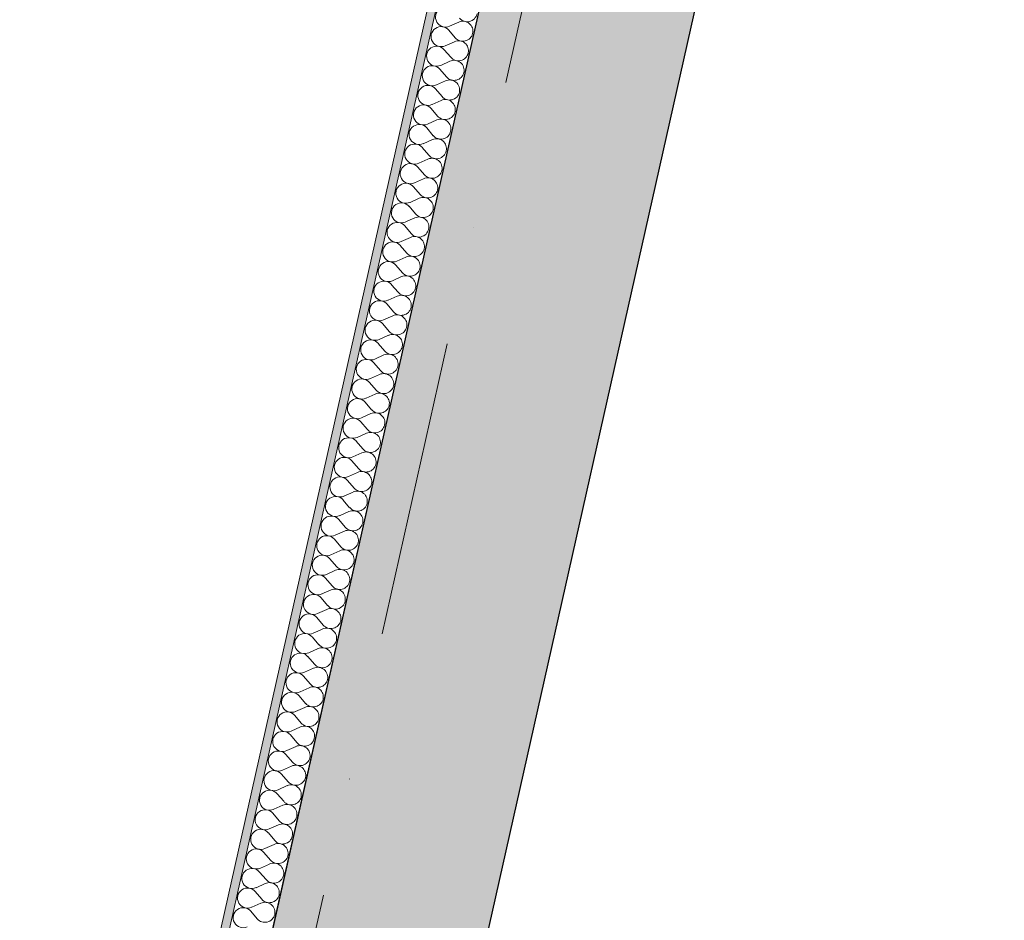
# Model space of a CAD drawing. Header units: millimetres. Extents: x -7218511 to -6645009, y 6003432 to 6221853.
# Tile 17 of 147: x -7185976 to -7184809, y 6137811 to 6138879. Entities that reach past the tile are written whole.
import ezdxf
from ezdxf.enums import TextEntityAlignment as Align

# ---------------------------------------------------------------- set-up
doc = ezdxf.new("R2010")
doc.units = ezdxf.units.MM
doc.header["$MEASUREMENT"] = 0
doc.linetypes.add('Штрихпунктирная', pattern=[670.277762, 352.777767, -176.388884, 0, -141.111112])
for name, color, linetype, lineweight in [('АР-рампа.АР_Ном._пера__1', 7, 'Continuous', 0), ('АР-Стены_внешние_.АР_Ном._пера__1', 7, 'Continuous', 0), ('АР-Стены_Перегородки_межквартирные_200.АР_Ном._пера__1', 7, 'Continuous', 15), ('АР-Чертеж-Оси_Осевые размеры.АР_Ном._пера__120', 7, 'Continuous', 0)]:
    doc.layers.add(name, color=color, linetype=linetype, lineweight=lineweight)
for name, color, linetype in [('АР-Стены_внешние_.АР', 7, 'Continuous'), ('АР-Стены_Перегородки_межквартирные_200.АР', 7, 'Continuous'), ('АР-Чертеж-Оси_Осевые размеры.АР', 7, 'Continuous')]:
    doc.layers.add(name, color=color, linetype=linetype)
doc.styles.add('РЎР“Р•РќР•Р\xa0Р\x98Р\xa0_РЎРўР\x98Р›Р¬_4', font='GOTHIC.TTF')

# ---------------------------------------------------------------- blocks, each defined once
blk = doc.blocks.new('*X375', base_point=(-6566190.3, 6562677.8))
at = {"layer": 'АР-Стены_Перегородки_межквартирные_200.АР_Ном._пера__1', "color": 7, "linetype": 'Continuous', "lineweight": 0}
for p, q in [((-7185466.5, 6138871.5), (-7185455.7, 6138876.4)), ((-7185467.6, 6138866.8), (-7185459.9, 6138857.8)), ((-7185471.8, 6138848.3), (-7185460.9, 6138853.1)), ((-7185472.8, 6138843.6), (-7185465.1, 6138834.6)), ((-7185477, 6138825), (-7185466.1, 6138829.9)), ((-7185478, 6138820.4), (-7185470.3, 6138811.3)), ((-7185482.2, 6138801.8), (-7185471.3, 6138806.7)), ((-7185483.2, 6138797.1), (-7185475.5, 6138788.1)), ((-7185487.4, 6138778.6), (-7185476.6, 6138783.4)), ((-7185488.5, 6138773.9), (-7185480.7, 6138764.9)), ((-7185492.6, 6138755.3), (-7185481.8, 6138760.2)), ((-7185493.7, 6138750.7), (-7185485.9, 6138741.6)), ((-7185497.8, 6138732.1), (-7185487, 6138737)), ((-7185498.9, 6138727.5), (-7185491.2, 6138718.4)), ((-7185503.1, 6138708.9), (-7185492.2, 6138713.8)), ((-7185504.1, 6138704.2), (-7185496.4, 6138695.2)), ((-7185508.3, 6138685.6), (-7185497.4, 6138690.5)), ((-7185509.3, 6138681), (-7185501.6, 6138671.9)), ((-7185513.5, 6138662.4), (-7185502.6, 6138667.3)), ((-7185514.5, 6138657.8), (-7185506.8, 6138648.7)), ((-7185518.7, 6138639.2), (-7185507.9, 6138644.1)), ((-7185519.8, 6138634.5), (-7185512, 6138625.5)), ((-7185523.9, 6138615.9), (-7185513.1, 6138620.8)), ((-7185525, 6138611.3), (-7185517.3, 6138602.2)), ((-7185529.2, 6138592.7), (-7185518.3, 6138597.6)), ((-7185530.2, 6138588.1), (-7185522.5, 6138579)), ((-7185534.4, 6138569.5), (-7185523.5, 6138574.4)), ((-7185535.4, 6138564.8), (-7185527.7, 6138555.8)), ((-7185539.6, 6138546.3), (-7185528.7, 6138551.1)), ((-7185540.6, 6138541.6), (-7185532.9, 6138532.6)), ((-7185544.8, 6138523), (-7185533.9, 6138527.9)), ((-7185545.9, 6138518.4), (-7185538.1, 6138509.3)), ((-7185550, 6138499.8), (-7185539.2, 6138504.7)), ((-7185551.1, 6138495.1), (-7185543.3, 6138486.1)), ((-7185555.2, 6138476.6), (-7185544.4, 6138481.4)), ((-7185556.3, 6138471.9), (-7185548.6, 6138462.9)), ((-7185560.5, 6138453.3), (-7185549.6, 6138458.2)), ((-7185561.5, 6138448.7), (-7185553.8, 6138439.6)), ((-7185565.7, 6138430.1), (-7185554.8, 6138435)), ((-7185566.7, 6138425.5), (-7185559, 6138416.4)), ((-7185570.9, 6138406.9), (-7185560, 6138411.8)), ((-7185571.9, 6138402.2), (-7185564.2, 6138393.2)), ((-7185576.1, 6138383.6), (-7185565.3, 6138388.5)), ((-7185577.2, 6138379), (-7185569.4, 6138369.9)), ((-7185581.3, 6138360.4), (-7185570.5, 6138365.3)), ((-7185582.4, 6138355.8), (-7185574.6, 6138346.7)), ((-7185586.5, 6138337.2), (-7185575.7, 6138342.1)), ((-7185587.6, 6138332.5), (-7185579.9, 6138323.5)), ((-7185591.8, 6138313.9), (-7185580.9, 6138318.8)), ((-7185592.8, 6138309.3), (-7185585.1, 6138300.2)), ((-7185597, 6138290.7), (-7185586.1, 6138295.6)), ((-7185598, 6138286.1), (-7185590.3, 6138277)), ((-7185602.2, 6138267.5), (-7185591.3, 6138272.4)), ((-7185603.2, 6138262.8), (-7185595.5, 6138253.8)), ((-7185607.4, 6138244.3), (-7185596.6, 6138249.1)), ((-7185608.5, 6138239.6), (-7185600.7, 6138230.6)), ((-7185612.6, 6138221), (-7185601.8, 6138225.9)), ((-7185613.7, 6138216.4), (-7185606, 6138207.3)), ((-7185617.9, 6138197.8), (-7185607, 6138202.7)), ((-7185618.9, 6138193.1), (-7185611.2, 6138184.1)), ((-7185623.1, 6138174.6), (-7185612.2, 6138179.4)), ((-7185624.1, 6138169.9), (-7185616.4, 6138160.9)), ((-7185628.3, 6138151.3), (-7185617.4, 6138156.2)), ((-7185629.3, 6138146.7), (-7185621.6, 6138137.6)), ((-7185633.5, 6138128.1), (-7185622.6, 6138133)), ((-7185634.5, 6138123.5), (-7185626.8, 6138114.4)), ((-7185638.7, 6138104.9), (-7185627.9, 6138109.8)), ((-7185639.8, 6138100.2), (-7185632, 6138091.2)), ((-7185643.9, 6138081.6), (-7185633.1, 6138086.5)), ((-7185645, 6138077), (-7185637.3, 6138067.9)), ((-7185649.2, 6138058.4), (-7185638.3, 6138063.3)), ((-7185650.2, 6138053.8), (-7185642.5, 6138044.7)), ((-7185654.4, 6138035.2), (-7185643.5, 6138040.1)), ((-7185655.4, 6138030.5), (-7185647.7, 6138021.5)), ((-7185659.6, 6138011.9), (-7185648.7, 6138016.8)), ((-7185660.6, 6138007.3), (-7185652.9, 6137998.2)), ((-7185664.8, 6137988.7), (-7185654, 6137993.6)), ((-7185665.9, 6137984.1), (-7185658.1, 6137975)), ((-7185670, 6137965.5), (-7185659.2, 6137970.4)), ((-7185671.1, 6137960.8), (-7185663.3, 6137951.8)), ((-7185675.2, 6137942.3), (-7185664.4, 6137947.1)), ((-7185676.3, 6137937.6), (-7185668.6, 6137928.6)), ((-7185680.5, 6137919), (-7185669.6, 6137923.9)), ((-7185681.5, 6137914.4), (-7185673.8, 6137905.3)), ((-7185685.7, 6137895.8), (-7185674.8, 6137900.7)), ((-7185686.7, 6137891.1), (-7185679, 6137882.1)), ((-7185690.9, 6137872.6), (-7185680, 6137877.4)), ((-7185691.9, 6137867.9), (-7185684.2, 6137858.9)), ((-7185696.1, 6137849.3), (-7185685.3, 6137854.2)), ((-7185697.2, 6137844.7), (-7185689.4, 6137835.6)), ((-7185701.3, 6137826.1), (-7185690.5, 6137831)), ((-7185702.4, 6137821.5), (-7185694.7, 6137812.4))]:
    blk.add_line(p, q, dxfattribs=at)
for centre, start, end in [((-7185471.4, 6138882.3), 40.4717, 294.2115), ((-7185450.8, 6138865.5), 347.3416, 114.2115), ((-7185445.6, 6138888.7), 220.4717, 347.3416), ((-7185476.6, 6138859.1), 40.4717, 294.2115), ((-7185456, 6138842.3), 347.3416, 114.2115), ((-7185450.8, 6138865.5), 220.4717, 347.3416), ((-7185481.9, 6138835.9), 40.4717, 294.2115), ((-7185461.2, 6138819.1), 347.3416, 114.2115), ((-7185456, 6138842.3), 220.4717, 347.3416), ((-7185487.1, 6138812.7), 40.4717, 294.2115), ((-7185461.2, 6138819.1), 220.4717, 347.3416), ((-7185466.5, 6138795.8), 347.3416, 114.2115), ((-7185492.3, 6138789.4), 40.4717, 294.2115), ((-7185466.5, 6138795.8), 220.4717, 347.3416), ((-7185471.7, 6138772.6), 347.3416, 114.2115), ((-7185497.5, 6138766.2), 40.4717, 294.2115), ((-7185471.7, 6138772.6), 220.4717, 347.3416), ((-7185476.9, 6138749.4), 347.3416, 114.2115), ((-7185502.7, 6138743), 40.4717, 294.2115), ((-7185476.9, 6138749.4), 220.4717, 347.3416), ((-7185482.1, 6138726.1), 347.3416, 114.2115), ((-7185507.9, 6138719.7), 40.4717, 294.2115), ((-7185482.1, 6138726.1), 220.4717, 347.3416), ((-7185487.3, 6138702.9), 347.3416, 114.2115), ((-7185513.2, 6138696.5), 40.4717, 294.2115), ((-7185487.3, 6138702.9), 220.4717, 347.3416), ((-7185492.5, 6138679.7), 347.3416, 114.2115), ((-7185518.4, 6138673.3), 40.4717, 294.2115), ((-7185492.5, 6138679.7), 220.4717, 347.3416), ((-7185497.8, 6138656.4), 347.3416, 114.2115), ((-7185523.6, 6138650), 40.4717, 294.2115), ((-7185497.8, 6138656.4), 220.4717, 347.3416), ((-7185503, 6138633.2), 347.3416, 114.2115), ((-7185528.8, 6138626.8), 40.4717, 294.2115), ((-7185503, 6138633.2), 220.4717, 347.3416), ((-7185508.2, 6138610), 347.3416, 114.2115), ((-7185534, 6138603.6), 40.4717, 294.2115), ((-7185508.2, 6138610), 220.4717, 347.3416), ((-7185513.4, 6138586.7), 347.3416, 114.2115), ((-7185539.3, 6138580.3), 40.4717, 294.2115), ((-7185513.4, 6138586.7), 220.4717, 347.3416), ((-7185518.6, 6138563.5), 347.3416, 114.2115), ((-7185544.5, 6138557.1), 40.4717, 294.2115), ((-7185518.6, 6138563.5), 220.4717, 347.3416), ((-7185523.9, 6138540.3), 347.3416, 114.2115), ((-7185549.7, 6138533.9), 40.4717, 294.2115), ((-7185523.9, 6138540.3), 220.4717, 347.3416), ((-7185529.1, 6138517.1), 347.3416, 114.2115), ((-7185554.9, 6138510.7), 40.4717, 294.2115), ((-7185529.1, 6138517.1), 220.4717, 347.3416), ((-7185534.3, 6138493.8), 347.3416, 114.2115), ((-7185560.1, 6138487.4), 40.4717, 294.2115), ((-7185534.3, 6138493.8), 220.4717, 347.3416), ((-7185539.5, 6138470.6), 347.3416, 114.2115), ((-7185565.3, 6138464.2), 40.4717, 294.2115), ((-7185539.5, 6138470.6), 220.4717, 347.3416), ((-7185544.7, 6138447.4), 347.3416, 114.2115), ((-7185570.6, 6138441), 40.4717, 294.2115), ((-7185544.7, 6138447.4), 220.4717, 347.3416), ((-7185549.9, 6138424.1), 347.3416, 114.2115), ((-7185575.8, 6138417.7), 40.4717, 294.2115), ((-7185549.9, 6138424.1), 220.4717, 347.3416), ((-7185555.2, 6138400.9), 347.3416, 114.2115), ((-7185581, 6138394.5), 40.4717, 294.2115), ((-7185555.2, 6138400.9), 220.4717, 347.3416), ((-7185560.4, 6138377.7), 347.3416, 114.2115), ((-7185586.2, 6138371.3), 40.4717, 294.2115), ((-7185560.4, 6138377.7), 220.4717, 347.3416), ((-7185565.6, 6138354.4), 347.3416, 114.2115), ((-7185591.4, 6138348), 40.4717, 294.2115), ((-7185565.6, 6138354.4), 220.4717, 347.3416), ((-7185570.8, 6138331.2), 347.3416, 114.2115), ((-7185596.6, 6138324.8), 40.4717, 294.2115), ((-7185570.8, 6138331.2), 220.4717, 347.3416), ((-7185576, 6138308), 347.3416, 114.2115), ((-7185601.9, 6138301.6), 40.4717, 294.2115), ((-7185576, 6138308), 220.4717, 347.3416), ((-7185581.2, 6138284.7), 347.3416, 114.2115), ((-7185607.1, 6138278.3), 40.4717, 294.2115), ((-7185581.2, 6138284.7), 220.4717, 347.3416), ((-7185586.5, 6138261.5), 347.3416, 114.2115), ((-7185612.3, 6138255.1), 40.4717, 294.2115), ((-7185586.5, 6138261.5), 220.4717, 347.3416), ((-7185591.7, 6138238.3), 347.3416, 114.2115), ((-7185617.5, 6138231.9), 40.4717, 294.2115), ((-7185591.7, 6138238.3), 220.4717, 347.3416), ((-7185596.9, 6138215.1), 347.3416, 114.2115), ((-7185622.7, 6138208.7), 40.4717, 294.2115), ((-7185596.9, 6138215.1), 220.4717, 347.3416), ((-7185602.1, 6138191.8), 347.3416, 114.2115), ((-7185628, 6138185.4), 40.4717, 294.2115), ((-7185602.1, 6138191.8), 220.4717, 347.3416), ((-7185633.2, 6138162.2), 40.4717, 294.2115), ((-7185607.3, 6138168.6), 347.3416, 114.2115), ((-7185607.3, 6138168.6), 220.4717, 347.3416), ((-7185638.4, 6138139), 40.4717, 294.2115), ((-7185612.5, 6138145.4), 347.3416, 114.2115), ((-7185612.5, 6138145.4), 220.4717, 347.3416), ((-7185643.6, 6138115.7), 40.4717, 294.2115), ((-7185617.8, 6138122.1), 347.3416, 114.2115), ((-7185617.8, 6138122.1), 220.4717, 347.3416), ((-7185648.8, 6138092.5), 40.4717, 294.2115), ((-7185623, 6138098.9), 347.3416, 114.2115), ((-7185623, 6138098.9), 220.4717, 347.3416), ((-7185654, 6138069.3), 40.4717, 294.2115), ((-7185628.2, 6138075.7), 347.3416, 114.2115), ((-7185628.2, 6138075.7), 220.4717, 347.3416), ((-7185659.3, 6138046), 40.4717, 294.2115), ((-7185633.4, 6138052.4), 347.3416, 114.2115), ((-7185633.4, 6138052.4), 220.4717, 347.3416), ((-7185664.5, 6138022.8), 40.4717, 294.2115), ((-7185638.6, 6138029.2), 347.3416, 114.2115), ((-7185638.6, 6138029.2), 220.4717, 347.3416), ((-7185669.7, 6137999.6), 40.4717, 294.2115), ((-7185643.9, 6138006), 347.3416, 114.2115), ((-7185643.9, 6138006), 220.4717, 347.3416), ((-7185674.9, 6137976.3), 40.4717, 294.2115), ((-7185649.1, 6137982.7), 347.3416, 114.2115), ((-7185649.1, 6137982.7), 220.4717, 347.3416), ((-7185680.1, 6137953.1), 40.4717, 294.2115), ((-7185654.3, 6137959.5), 347.3416, 114.2115), ((-7185654.3, 6137959.5), 220.4717, 347.3416), ((-7185685.3, 6137929.9), 40.4717, 294.2115), ((-7185659.5, 6137936.3), 347.3416, 114.2115), ((-7185659.5, 6137936.3), 220.4717, 347.3416), ((-7185690.6, 6137906.7), 40.4717, 294.2115), ((-7185664.7, 6137913), 347.3416, 114.2115), ((-7185664.7, 6137913), 220.4717, 347.3416), ((-7185695.8, 6137883.4), 40.4717, 294.2115), ((-7185669.9, 6137889.8), 347.3416, 114.2115), ((-7185669.9, 6137889.8), 220.4717, 347.3416), ((-7185701, 6137860.2), 40.4717, 294.2115), ((-7185675.2, 6137866.6), 347.3416, 114.2115), ((-7185675.2, 6137866.6), 220.4717, 347.3416), ((-7185706.2, 6137837), 40.4717, 294.2115), ((-7185680.4, 6137843.4), 347.3416, 114.2115), ((-7185680.4, 6137843.4), 220.4717, 347.3416), ((-7185711.4, 6137813.7), 40.4717, 294.2115), ((-7185685.6, 6137820.1), 347.3416, 114.2115), ((-7185685.6, 6137820.1), 220.4717, 347.3416)]:
    blk.add_arc(centre, 11.9, start, end, dxfattribs=at)
blk = doc.blocks.new('Стена_195_3', base_point=(-7182635.2, 6151615.7))
at = {"layer": 'АР-Стены_Перегородки_межквартирные_200.АР', "linetype": 'Continuous', "lineweight": 0, "true_color": 0x000000}
h = blk.add_hatch(dxfattribs=at)
h.set_pattern_fill('ШТУКАТУРКА__ГИПС_01_0003', color=18, style=0, pattern_type=2)
h.set_pattern_definition([(45, (-6566190.34, 6563027.8), (-111.369318, 111.369318), [0, -105, 0, -157.5]), (110, (-6565840.34, 6563027.8), (148.001588, 53.868173), [0, -77, 0, -133])])
h.paths.add_polyline_path([(-7182635.2, 6151615.7), (-7185915.8, 6137009.4), (-7185906, 6137007.2), (-7182625.5, 6151613.5)])
at = {"layer": 'АР-Стены_Перегородки_межквартирные_200.АР_Ном._пера__1', "color": 7, "linetype": 'Continuous', "lineweight": 0}
blk.add_line((-7182625.5, 6151613.5), (-7185906, 6137007.2), dxfattribs=at)
at = {"layer": 'АР-Стены_Перегородки_межквартирные_200.АР_Ном._пера__1', "color": 7, "linetype": 'Continuous', "lineweight": 0, "flags": 128}
for points in [[(-7182635.2, 6151615.7), (-7185915.8, 6137009.4)], [(-7185857.2, 6136996.2), (-7182576.7, 6151602.5)]]:
    blk.add_lwpolyline(points, dxfattribs=at)
at = {"layer": 'АР-Стены_Перегородки_межквартирные_200.АР', "color": 7, "lineweight": 0}
blk.add_blockref('*X375', (-6566190.3, 6562677.8), dxfattribs=at)
blk = doc.blocks.new('Стандартный Маркер Сетки[4]_3', base_point=(-7182312.1, 6152552))
at = {"layer": 'АР-Чертеж-Оси_Осевые размеры.АР_Ном._пера__120', "color": 7, "linetype": 'Штрихпунктирная', "lineweight": 0}
blk.add_line((-7182531.3, 6151576.3), (-7187093.8, 6131261.9), dxfattribs=at)
at = {"layer": 'АР-Чертеж-Оси_Осевые размеры.АР_Ном._пера__120', "color": 7, "lineweight": 0, "style": 'РЎР“Р•РќР•Р\xa0Р\x98Р\xa0_РЎРўР\x98Р›Р¬_4'}
blk.add_attdef('AC_MarkerText_1', text='', height=350, rotation=347.3417, dxfattribs=at).set_placement((-7187352.5, 6129979.4), align=Align.TOP_CENTER)
blk = doc.blocks.new('Стандартный Маркер Сетки[18]_3', base_point=(-7182312.1, 6152552))
at = {"layer": 'АР-Чертеж-Оси_Осевые размеры.АР_Ном._пера__120', "color": 7, "linetype": 'Штрихпунктирная', "lineweight": 0}
blk.add_line((-7182531.3, 6151576.3), (-7187093.8, 6131261.9), dxfattribs=at)
at = {"layer": 'АР-Чертеж-Оси_Осевые размеры.АР_Ном._пера__120', "color": 7, "lineweight": 0, "style": 'РЎР“Р•РќР•Р\xa0Р\x98Р\xa0_РЎРўР\x98Р›Р¬_4'}
blk.add_attdef('AC_MarkerText_1', text='', height=350, rotation=347.3417, dxfattribs=at).set_placement((-7187352.5, 6129979.4), align=Align.TOP_CENTER)
blk = doc.blocks.new('Стандартный Маркер Сетки[19]_3', base_point=(-7182312.1, 6152552))
at = {"layer": 'АР-Чертеж-Оси_Осевые размеры.АР_Ном._пера__120', "color": 7, "linetype": 'Штрихпунктирная', "lineweight": 0}
blk.add_line((-7182531.3, 6151576.3), (-7187093.8, 6131261.9), dxfattribs=at)
at = {"layer": 'АР-Чертеж-Оси_Осевые размеры.АР_Ном._пера__120', "color": 7, "lineweight": 0, "style": 'РЎР“Р•РќР•Р\xa0Р\x98Р\xa0_РЎРўР\x98Р›Р¬_4'}
blk.add_attdef('AC_MarkerText_1', text='', height=350, rotation=347.3417, dxfattribs=at).set_placement((-7187352.5, 6129979.4), align=Align.TOP_CENTER)
blk = doc.blocks.new('Стандартный Маркер Сетки[20]_3', base_point=(-7182312.1, 6152552))
at = {"layer": 'АР-Чертеж-Оси_Осевые размеры.АР_Ном._пера__120', "color": 7, "linetype": 'Штрихпунктирная', "lineweight": 0}
blk.add_line((-7182531.3, 6151576.3), (-7187093.8, 6131261.9), dxfattribs=at)
at = {"layer": 'АР-Чертеж-Оси_Осевые размеры.АР_Ном._пера__120', "color": 7, "lineweight": 0, "style": 'РЎР“Р•РќР•Р\xa0Р\x98Р\xa0_РЎРўР\x98Р›Р¬_4'}
blk.add_attdef('AC_MarkerText_1', text='', height=350, rotation=347.3417, dxfattribs=at).set_placement((-7187352.5, 6129979.4), align=Align.TOP_CENTER)
blk = doc.blocks.new('Стандартный Маркер Сетки[33]_3', base_point=(-7182312.1, 6152552))
at = {"layer": 'АР-Чертеж-Оси_Осевые размеры.АР_Ном._пера__120', "color": 7, "linetype": 'Штрихпунктирная', "lineweight": 0}
blk.add_line((-7182531.3, 6151576.3), (-7187093.8, 6131261.9), dxfattribs=at)
at = {"layer": 'АР-Чертеж-Оси_Осевые размеры.АР_Ном._пера__120', "color": 7, "lineweight": 0, "style": 'РЎР“Р•РќР•Р\xa0Р\x98Р\xa0_РЎРўР\x98Р›Р¬_4'}
blk.add_attdef('AC_MarkerText_1', text='', height=350, rotation=347.3417, dxfattribs=at).set_placement((-7187352.5, 6129979.4), align=Align.TOP_CENTER)
blk = doc.blocks.new('Стандартный Маркер Сетки[47]_3', base_point=(-7182312.1, 6152552))
at = {"layer": 'АР-Чертеж-Оси_Осевые размеры.АР_Ном._пера__120', "color": 7, "linetype": 'Штрихпунктирная', "lineweight": 0}
blk.add_line((-7182531.3, 6151576.3), (-7187093.8, 6131261.9), dxfattribs=at)
at = {"layer": 'АР-Чертеж-Оси_Осевые размеры.АР_Ном._пера__120', "color": 7, "lineweight": 0, "style": 'РЎР“Р•РќР•Р\xa0Р\x98Р\xa0_РЎРўР\x98Р›Р¬_4'}
blk.add_attdef('AC_MarkerText_1', text='', height=350, rotation=347.3417, dxfattribs=at).set_placement((-7187352.5, 6129979.4), align=Align.TOP_CENTER)
blk = doc.blocks.new('Стандартный Маркер Сетки[48]_3', base_point=(-7182312.1, 6152552))
at = {"layer": 'АР-Чертеж-Оси_Осевые размеры.АР_Ном._пера__120', "color": 7, "linetype": 'Штрихпунктирная', "lineweight": 0}
blk.add_line((-7182531.3, 6151576.3), (-7187093.8, 6131261.9), dxfattribs=at)
at = {"layer": 'АР-Чертеж-Оси_Осевые размеры.АР_Ном._пера__120', "color": 7, "lineweight": 0, "style": 'РЎР“Р•РќР•Р\xa0Р\x98Р\xa0_РЎРўР\x98Р›Р¬_4'}
blk.add_attdef('AC_MarkerText_1', text='', height=350, rotation=347.3417, dxfattribs=at).set_placement((-7187352.5, 6129979.4), align=Align.TOP_CENTER)
blk = doc.blocks.new('Стандартный Маркер Сетки[49]_3', base_point=(-7182312.1, 6152552))
at = {"layer": 'АР-Чертеж-Оси_Осевые размеры.АР_Ном._пера__120', "color": 7, "linetype": 'Штрихпунктирная', "lineweight": 0}
blk.add_line((-7182531.3, 6151576.3), (-7187093.8, 6131261.9), dxfattribs=at)
at = {"layer": 'АР-Чертеж-Оси_Осевые размеры.АР_Ном._пера__120', "color": 7, "lineweight": 0, "style": 'РЎР“Р•РќР•Р\xa0Р\x98Р\xa0_РЎРўР\x98Р›Р¬_4'}
blk.add_attdef('AC_MarkerText_1', text='', height=350, rotation=347.3417, dxfattribs=at).set_placement((-7187352.5, 6129979.4), align=Align.TOP_CENTER)
blk = doc.blocks.new('Стена_252_3', base_point=(-7185730.9, 6136988.3))
at = {"layer": 'АР-Стены_внешние_.АР', "linetype": 'Continuous', "lineweight": 0, "true_color": 0x000000}
h = blk.add_hatch(dxfattribs=at)
h.set_pattern_fill('ЖЕЛЕЗОБЕТОН__PROJECT__0003', color=18, style=0, pattern_type=2)
h.set_pattern_definition([(45, (-6566190.34, 6562677.8), (-84.852814, 84.852814), []), (45, (-6566232.77, 6562720.22), (-84.852814, 84.852814), [90, -30, 0, -30])])
h.paths.add_polyline_path([(-7185618.3, 6136963), (-7185604.6, 6136980.4), (-7182332.8, 6151547.7), (-7182576.7, 6151602.5), (-7185852.8, 6137015.7)])
at = {"layer": 'АР-Стены_внешние_.АР_Ном._пера__1', "color": 7, "linetype": 'Continuous', "lineweight": 30, "flags": 128}
for points in [[(-7185604.6, 6136980.4), (-7182288.9, 6151742.9)], [(-7182576.7, 6151602.5), (-7185852.8, 6137015.7)]]:
    blk.add_lwpolyline(points, dxfattribs=at)

msp = doc.modelspace()

# ---------------------------------------------------------------- linework, layer by layer
at = {"layer": 'АР-рампа.АР_Ном._пера__1', "color": 7, "linetype": 'Continuous', "lineweight": 0}
msp.add_line((-7183684.1, 6146900.1), (-7185908.2, 6136997.2), dxfattribs=at)

# ---------------------------------------------------------------- block references
at = {"layer": 'АР-Стены_внешние_.АР', "color": 7, "lineweight": 0}
msp.add_blockref('Стена_252_3', (-7185730.9, 6136988.3), dxfattribs=at)
at = {"layer": 'АР-Стены_Перегородки_межквартирные_200.АР', "color": 7, "lineweight": 0}
msp.add_blockref('Стена_195_3', (-7182635.2, 6151615.7), dxfattribs=at)
at = {"layer": 'АР-Чертеж-Оси_Осевые размеры.АР', "color": 8, "linetype": 'Continuous', "lineweight": 15}
for name in ['Стандартный Маркер Сетки[4]_3', 'Стандартный Маркер Сетки[18]_3', 'Стандартный Маркер Сетки[19]_3', 'Стандартный Маркер Сетки[20]_3', 'Стандартный Маркер Сетки[33]_3', 'Стандартный Маркер Сетки[47]_3', 'Стандартный Маркер Сетки[48]_3', 'Стандартный Маркер Сетки[49]_3']:
    msp.add_blockref(name, (-7182312.1, 6152552), dxfattribs=at)

doc.saveas('drawing.dxf')
